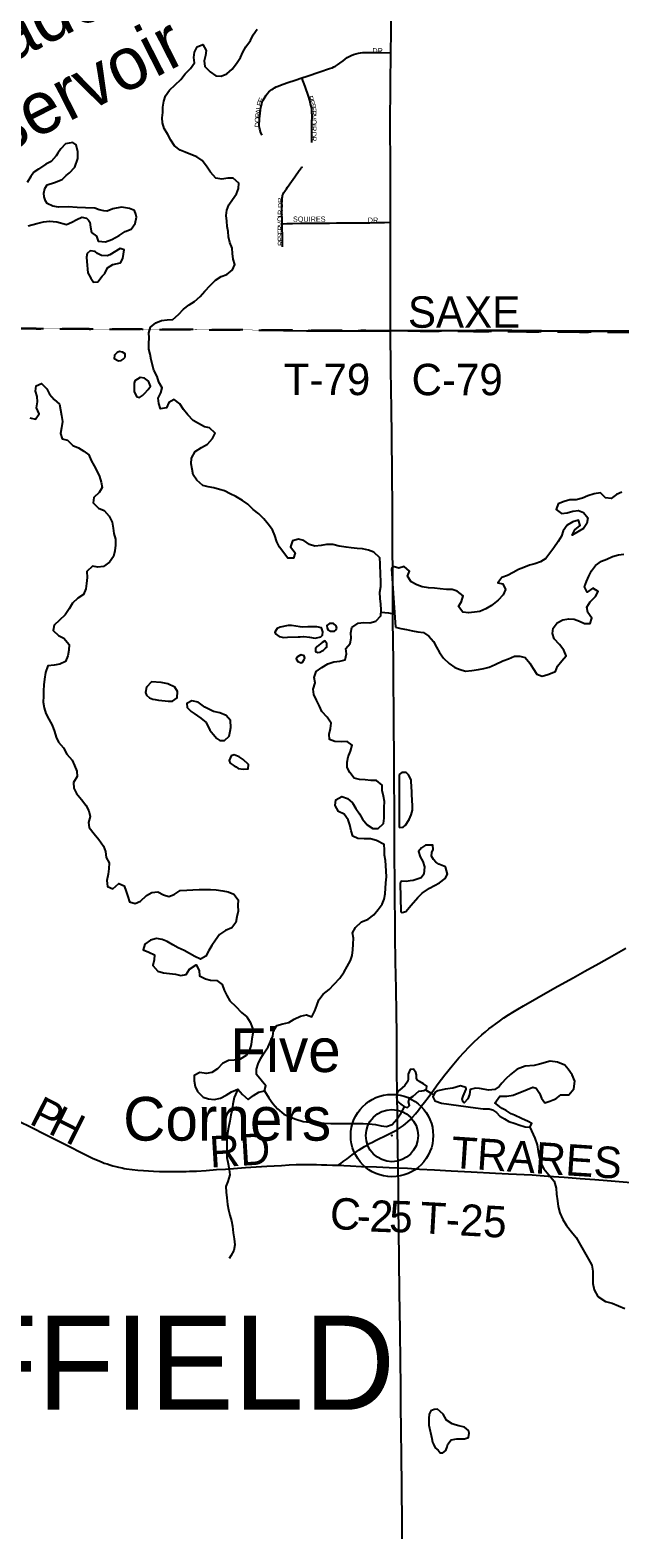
# Model space of a CAD drawing. Header units: feet. Extents: x 2113747 to 29971100, y 960708 to 6252803.
# Tile 15 of 225: x 2283070 to 2288691, y 1107212 to 1121601. Entities that reach past the tile are written whole.
import ezdxf

# ---------------------------------------------------------------- set-up
doc = ezdxf.new("R2010")
doc.units = ezdxf.units.FT
doc.header["$MEASUREMENT"] = 0
doc.linetypes.add('OhDOT_USTN3', pattern=[0.22, 0.165, -0.055])
for name, color, linetype in [('0_Xref', 7, 'Continuous'), ('GM_X_County_Road', 3, 'Continuous'), ('GM_X_County_Road_Text', 3, 'Continuous'), ('GM_X_Major_Lake', 5, 'Continuous'), ('GM_X_Major_Lake_Text', 5, 'Continuous'), ('GM_X_Minor_Lake', 5, 'Continuous'), ('GM_X_Minor_River', 5, 'Continuous'), ('GM_X_State_Route', 1, 'Continuous'), ('GM_X_Township', 7, 'OhDOT_USTN3'), ('GM_X_Township_Road', 4, 'Continuous'), ('GM_X_Township_Road_Text', 4, 'Continuous'), ('GM_X_Township_Subdivision', 4, 'Continuous'), ('GM_X_Township_Subdivision_Text', 4, 'Continuous'), ('GM_X_Township_Text', 7, 'Continuous'), ('GM_X_Unincorporated', 1, 'Continuous'), ('GM_X_Unincorporated_Location', 2, 'Continuous'), ('GM_X_Unincorporated_Text', 7, 'Continuous')]:
    doc.layers.add(name, color=color, linetype=linetype)
doc.styles.add('Styledgn030', font='dgn030.shx')
doc.styles.add('Styledgn031', font='dgn031.shx')

# ---------------------------------------------------------------- blocks, each defined once
blk = doc.blocks.new('Unicorp33')
at = {"layer": 'GM_X_Unincorporated'}
for radius in [393, 249]:
    blk.add_circle((0, 0), radius, dxfattribs=at)
blk = doc.blocks.new('POR')
at = {"layer": 'GM_X_County_Road', "flags": 128}
for points in [[(2286506, 1118734), (2286571, 1118734), (2286646, 1118734), (2286779, 1118734), (2286858, 1118734), (2286907, 1118734), (2286972, 1118734), (2287148, 1118736), (2287209, 1118736), (2287320, 1118737), (2287430, 1118737), (2287523, 1118737), (2287661, 1118737), (2287777, 1118736), (2287862, 1118735), (2287944, 1118734), (2287998, 1118733), (2288077, 1118733), (2288200, 1118732), (2288333, 1118732), (2288452, 1118733), (2288528, 1118733), (2288672, 1118733), (2288811, 1118733)], [(2286573, 1111110), (2286592, 1111121), (2286611, 1111134), (2286629, 1111147), (2286649, 1111163), (2286671, 1111182), (2286695, 1111205), (2286715, 1111226), (2286744, 1111259), (2286773, 1111295), (2286802, 1111334), (2286830, 1111371), (2286863, 1111416), (2286898, 1111462), (2286960, 1111547), (2287024, 1111630), (2287094, 1111717), (2287158, 1111792), (2287212, 1111852), (2287253, 1111895), (2287304, 1111946), (2287342, 1111982), (2287376, 1112012), (2287411, 1112042), (2287444, 1112069), (2287473, 1112091), (2287509, 1112117), (2287545, 1112144), (2287587, 1112174), (2287630, 1112202), (2287672, 1112229), (2287720, 1112258), (2287773, 1112290), (2287900, 1112363), (2288028, 1112436), (2288100, 1112476), (2288246, 1112557), (2288357, 1112619), (2288492, 1112694), (2288592, 1112751), (2288749, 1112839)], [(2282969, 1111186), (2283072, 1111135), (2283221, 1111059), (2283394, 1110972), (2283605, 1110865), (2283664, 1110836), (2283733, 1110806), (2283756, 1110796), (2283776, 1110789), (2283803, 1110780), (2283829, 1110771), (2283857, 1110764), (2283886, 1110755), (2283913, 1110749), (2283947, 1110742), (2283966, 1110738), (2283987, 1110734), (2284041, 1110728), (2284096, 1110722), (2284150, 1110717), (2284198, 1110714), (2284246, 1110712), (2284303, 1110709), (2284363, 1110708), (2284442, 1110707), (2284520, 1110708), (2284557, 1110708), (2284590, 1110710), (2284623, 1110711), (2284656, 1110713), (2284748, 1110719), (2284845, 1110726), (2284933, 1110732), (2285123, 1110745), (2285326, 1110758), (2285467, 1110767), (2285540, 1110771), (2285605, 1110774), (2285651, 1110776), (2285695, 1110776), (2285749, 1110776), (2285798, 1110775), (2285847, 1110773), (2285899, 1110772), (2285953, 1110770), (2286006, 1110768)], [(2286006, 1110768), (2286030, 1110786), (2286055, 1110804), (2286091, 1110830), (2286141, 1110868), (2286184, 1110898), (2286207, 1110914), (2286231, 1110930), (2286257, 1110946), (2286281, 1110960), (2286306, 1110975), (2286332, 1110989), (2286361, 1111005), (2286480, 1111062), (2286523, 1111083), (2286548, 1111096), (2286573, 1111110)], [(2286006, 1110768), (2286060, 1110765), (2286123, 1110762), (2286228, 1110757), (2286371, 1110752), (2286491, 1110747), (2286577, 1110744)]]:
    blk.add_lwpolyline(points, dxfattribs=at)
at = {"layer": 'GM_X_Major_Lake'}
for p, q in [((2283610, 1119392), (2283618, 1119286)), ((2283956, 1118461), (2283976, 1118481)), ((2284061, 1118233), (2284060, 1118183)), ((2286513, 1116459), (2286554, 1115904)), ((2285524, 1115808), (2285625, 1115810)), ((2285988, 1115877), (2285993, 1115895)), ((2285865, 1115685), (2285885, 1115704)), ((2285667, 1115571), (2285683, 1115594)), ((2284292, 1115206), (2284358, 1115200)), ((2284748, 1114994), (2284783, 1114922)), ((2285013, 1114580), (2285033, 1114570))]:
    blk.add_line(p, q, dxfattribs=at)
at = {"layer": 'GM_X_Major_Lake', "flags": 128}
for points in [[(2284898, 1120178), (2284840, 1120190), (2284790, 1120246), (2284750, 1120302), (2284708, 1120358), (2284658, 1120394), (2284602, 1120414), (2284548, 1120438), (2284498, 1120456), (2284445, 1120496), (2284409, 1120550), (2284381, 1120606), (2284347, 1120664), (2284331, 1120716), (2284327, 1120766), (2284333, 1120816), (2284333, 1120868), (2284344, 1120924), (2284360, 1120974), (2284398, 1121029), (2284452, 1121081), (2284506, 1121129), (2284548, 1121183), (2284598, 1121237), (2284636, 1121290), (2284631, 1121340), (2284637, 1121392), (2284663, 1121442), (2284715, 1121464), (2284749, 1121408), (2284741, 1121358), (2284728, 1121308), (2284734, 1121256), (2284784, 1121204), (2284840, 1121164), (2284892, 1121162), (2284944, 1121184), (2284996, 1121228), (2285038, 1121282), (2285074, 1121341), (2285097, 1121391), (2285127, 1121443), (2285171, 1121503), (2285197, 1121557), (2285233, 1121612)], [(2283051, 1119735), (2283133, 1119757), (2283197, 1119772), (2283255, 1119780), (2283325, 1119772), (2283417, 1119746), (2283467, 1119768), (2283513, 1119794), (2283563, 1119816), (2283607, 1119807), (2283627, 1119787), (2283639, 1119769), (2283645, 1119720), (2283655, 1119670), (2283703, 1119634), (2283719, 1119588), (2283789, 1119581), (2283847, 1119603), (2283917, 1119643), (2283975, 1119679), (2284031, 1119703), (2284069, 1119757), (2284083, 1119816), (2284077, 1119846), (2284063, 1119880), (2284015, 1119898), (2283941, 1119913), (2283857, 1119897), (2283803, 1119873), (2283773, 1119877), (2283727, 1119887), (2283687, 1119903), (2283597, 1119907), (2283519, 1119908), (2283431, 1119914), (2283339, 1119912), (2283287, 1119920), (2283233, 1119948), (2283217, 1119972), (2283202, 1120012), (2283200, 1120046), (2283208, 1120090), (2283230, 1120126), (2283302, 1120148), (2283374, 1120177), (2283412, 1120213), (2283444, 1120241), (2283494, 1120295), (2283524, 1120377), (2283523, 1120441), (2283509, 1120506), (2283477, 1120528), (2283405, 1120515), (2283363, 1120469), (2283333, 1120427), (2283316, 1120403), (2283270, 1120349), (2283218, 1120321), (2283150, 1120276), (2283104, 1120246), (2283076, 1120204), (2283042, 1120148)], [(2286131, 1116661), (2286081, 1116668), (2286015, 1116678), (2285956, 1116694), (2285896, 1116692), (2285844, 1116682), (2285785, 1116676), (2285734, 1116692), (2285678, 1116730), (2285628, 1116742), (2285570, 1116727), (2285553, 1116669), (2285597, 1116613), (2285581, 1116563), (2285527, 1116563), (2285447, 1116667), (2285420, 1116717), (2285402, 1116777), (2285380, 1116833), (2285340, 1116885), (2285298, 1116937), (2285248, 1116985), (2285196, 1117027), (2285146, 1117079), (2285093, 1117111), (2285029, 1117151), (2284975, 1117177), (2284923, 1117205), (2284873, 1117219), (2284821, 1117233), (2284767, 1117244), (2284717, 1117256), (2284659, 1117306), (2284623, 1117358), (2284613, 1117410), (2284605, 1117463), (2284608, 1117517), (2284642, 1117579), (2284704, 1117617), (2284760, 1117649), (2284808, 1117703), (2284832, 1117754), (2284780, 1117806), (2284730, 1117815), (2284674, 1117847), (2284622, 1117875), (2284573, 1117929), (2284531, 1117981), (2284495, 1118035), (2284443, 1118077), (2284391, 1118047), (2284369, 1117997), (2284313, 1117987), (2284295, 1118037), (2284291, 1118089), (2284315, 1118139), (2284329, 1118189), (2284295, 1118241), (2284281, 1118295), (2284250, 1118355), (2284222, 1118455), (2284212, 1118508), (2284202, 1118558), (2284200, 1118610), (2284204, 1118664), (2284202, 1118714), (2284217, 1118766), (2284269, 1118808), (2284323, 1118830), (2284377, 1118836), (2284431, 1118841), (2284483, 1118887), (2284531, 1118937), (2284585, 1118981), (2284637, 1119013), (2284691, 1119060), (2284735, 1119110), (2284785, 1119164), (2284838, 1119216), (2284890, 1119250), (2284946, 1119269), (2284998, 1119315), (2285020, 1119365), (2285006, 1119417), (2285000, 1119469), (2284996, 1119521), (2284972, 1119575), (2284961, 1119629), (2284957, 1119679), (2284949, 1119729), (2284943, 1119780), (2284937, 1119832), (2284943, 1119882), (2284963, 1119934), (2284999, 1119984), (2285037, 1120040), (2285056, 1120090), (2285060, 1120140), (2285006, 1120190), (2284954, 1120190), (2284898, 1120178)], [(2283618, 1119286), (2283648, 1119234), (2283674, 1119196), (2283714, 1119200), (2283756, 1119254), (2283780, 1119278), (2283808, 1119332), (2283856, 1119366), (2283932, 1119382), (2283954, 1119423), (2283966, 1119505), (2283928, 1119517), (2283830, 1119458), (2283802, 1119448), (2283748, 1119452), (2283712, 1119470), (2283690, 1119488), (2283642, 1119494), (2283612, 1119470), (2283608, 1119436), (2283610, 1119392)], [(2283065, 1117902), (2283119, 1117888), (2283155, 1117938), (2283131, 1117996), (2283139, 1118054), (2283135, 1118104), (2283121, 1118156), (2283127, 1118207), (2283179, 1118229), (2283229, 1118179), (2283253, 1118127), (2283299, 1118075), (2283349, 1118031), (2283369, 1117923), (2283377, 1117866), (2283368, 1117806), (2283360, 1117752), (2283374, 1117702), (2283424, 1117688), (2283476, 1117638), (2283530, 1117616), (2283580, 1117584), (2283630, 1117548), (2283650, 1117494), (2283681, 1117442), (2283707, 1117390)], [(2283976, 1118481), (2283976, 1118511), (2283950, 1118527), (2283922, 1118535), (2283898, 1118525), (2283872, 1118501), (2283870, 1118469), (2283912, 1118445), (2283936, 1118449), (2283956, 1118461)], [(2284060, 1118183), (2284061, 1118171), (2284061, 1118149), (2284087, 1118102), (2284111, 1118095), (2284139, 1118115), (2284161, 1118135), (2284193, 1118171), (2284217, 1118203), (2284199, 1118251), (2284161, 1118279), (2284119, 1118285), (2284067, 1118253), (2284061, 1118233)], [(2288712, 1117191), (2288660, 1117171), (2288608, 1117131), (2288556, 1117137), (2288506, 1117185), (2288448, 1117177), (2288388, 1117157), (2288336, 1117134), (2288276, 1117120), (2288216, 1117118), (2288160, 1117104), (2288104, 1117080), (2288086, 1117028), (2288136, 1116988), (2288190, 1116996), (2288244, 1117010), (2288296, 1117018), (2288346, 1116998), (2288386, 1116946), (2288376, 1116894), (2288344, 1116844), (2288292, 1116814), (2288238, 1116782), (2288262, 1116832), (2288314, 1116874), (2288298, 1116924), (2288244, 1116910), (2288190, 1116876), (2288152, 1116823), (2288134, 1116771), (2288103, 1116721), (2288063, 1116661), (2288023, 1116609), (2287987, 1116559), (2287935, 1116526), (2287881, 1116508), (2287829, 1116496), (2287777, 1116474), (2287725, 1116454), (2287673, 1116426), (2287619, 1116397), (2287567, 1116377), (2287527, 1116327), (2287577, 1116317), (2287600, 1116263), (2287578, 1116211), (2287532, 1116161), (2287468, 1116109), (2287414, 1116078), (2287358, 1116054), (2287306, 1116046), (2287250, 1116040), (2287196, 1116048), (2287152, 1116100), (2287182, 1116150), (2287198, 1116202), (2287142, 1116248), (2287092, 1116264), (2287040, 1116264), (2286978, 1116270)], [(2283707, 1117390), (2283731, 1117340), (2283747, 1117288), (2283755, 1117238), (2283727, 1117188), (2283675, 1117140), (2283669, 1117090), (2283721, 1117040), (2283776, 1117016), (2283824, 1116962), (2283850, 1116906), (2283860, 1116848), (2283868, 1116798), (2283882, 1116742), (2283884, 1116685), (2283878, 1116633), (2283865, 1116579), (2283827, 1116523), (2283769, 1116481), (2283715, 1116475), (2283665, 1116487), (2283609, 1116434), (2283613, 1116376), (2283605, 1116320), (2283599, 1116270), (2283577, 1116216), (2283525, 1116180), (2283474, 1116134), (2283440, 1116077), (2283404, 1116021), (2283350, 1115971), (2283298, 1115923), (2283290, 1115871), (2283340, 1115823), (2283390, 1115797), (2283441, 1115737), (2283437, 1115683), (2283427, 1115629), (2283405, 1115576), (2283351, 1115550), (2283297, 1115540), (2283239, 1115536), (2283215, 1115472), (2283207, 1115408), (2283199, 1115352), (2283198, 1115295), (2283196, 1115245), (2283194, 1115189), (2283202, 1115135), (2283218, 1115079), (2283248, 1115025), (2283280, 1114969), (2283300, 1114909), (2283317, 1114855), (2283341, 1114805), (2283387, 1114753), (2283419, 1114691), (2283469, 1114633), (2283493, 1114583), (2283513, 1114529), (2283519, 1114477), (2283484, 1114422), (2283486, 1114366), (2283512, 1114316), (2283558, 1114258), (2283600, 1114204), (2283628, 1114150), (2283640, 1114096), (2283627, 1114040), (2283631, 1113990), (2283679, 1113930), (2283723, 1113878), (2283767, 1113814), (2283787, 1113762), (2283795, 1113706), (2283823, 1113654), (2283818, 1113598), (2283812, 1113546), (2283800, 1113487), (2283806, 1113429), (2283858, 1113407), (2283914, 1113458), (2283966, 1113434), (2283986, 1113382), (2284000, 1113332), (2284018, 1113281), (2284070, 1113266), (2284122, 1113290), (2284178, 1113342), (2284230, 1113370), (2284286, 1113376), (2284340, 1113350), (2284390, 1113334), (2284442, 1113353), (2284498, 1113391), (2284562, 1113395), (2284620, 1113397), (2284680, 1113401), (2284734, 1113399), (2284790, 1113399), (2284842, 1113398)], [(2286554, 1115904), (2286604, 1115890), (2286658, 1115880), (2286714, 1115870), (2286767, 1115858), (2286819, 1115853), (2286869, 1115819), (2286915, 1115767), (2286945, 1115713), (2286971, 1115663), (2287011, 1115607), (2287065, 1115557), (2287119, 1115519), (2287169, 1115499), (2287221, 1115485), (2287279, 1115491), (2287343, 1115501), (2287395, 1115509), (2287447, 1115523), (2287503, 1115546), (2287575, 1115582), (2287631, 1115602), (2287687, 1115626), (2287739, 1115628), (2287789, 1115614), (2287833, 1115560), (2287865, 1115508), (2287900, 1115456), (2287950, 1115436), (2288004, 1115451), (2288079, 1115479), (2288097, 1115531), (2288137, 1115581), (2288181, 1115631), (2288159, 1115683), (2288115, 1115737), (2288065, 1115793), (2288051, 1115843), (2288057, 1115895), (2288094, 1115946), (2288148, 1115974), (2288204, 1115982), (2288256, 1115980), (2288306, 1115962), (2288356, 1115938), (2288408, 1115940), (2288424, 1115990), (2288388, 1116043), (2288378, 1116093), (2288408, 1116145), (2288458, 1116195), (2288486, 1116245), (2288434, 1116275), (2288380, 1116237), (2288356, 1116289), (2288374, 1116339), (2288395, 1116391), (2288421, 1116441), (2288461, 1116492), (2288517, 1116532), (2288569, 1116552), (2288623, 1116578), (2288679, 1116594), (2288731, 1116600)], [(2286237, 1113095), (2286291, 1113116), (2286345, 1113158), (2286387, 1113209), (2286426, 1113259), (2286446, 1113309), (2286454, 1113359), (2286462, 1113463), (2286466, 1113521), (2286464, 1113576), (2286462, 1113628), (2286458, 1113678), (2286447, 1113728), (2286449, 1113778), (2286443, 1113828), (2286371, 1113868), (2286315, 1113884), (2286255, 1113882), (2286195, 1113888), (2286145, 1113909), (2286129, 1113959), (2286117, 1114016), (2286101, 1114066), (2286064, 1114120), (2286010, 1114144), (2285978, 1114200), (2285984, 1114254), (2286040, 1114286), (2286094, 1114268), (2286144, 1114228), (2286176, 1114174), (2286210, 1114122), (2286237, 1114070), (2286283, 1114018), (2286335, 1113982), (2286387, 1113982), (2286439, 1114030), (2286445, 1114082), (2286444, 1114133), (2286446, 1114183), (2286448, 1114239), (2286438, 1114291), (2286426, 1114345), (2286424, 1114397), (2286372, 1114439), (2286316, 1114439), (2286262, 1114445), (2286210, 1114449), (2286158, 1114463), (2286116, 1114515), (2286091, 1114565), (2286091, 1114615), (2286101, 1114667), (2286123, 1114721), (2286141, 1114777), (2286091, 1114813), (2286037, 1114809), (2285975, 1114811), (2285923, 1114831), (2285919, 1114883), (2285933, 1114937), (2285938, 1114987), (2285902, 1115045), (2285850, 1115099), (2285828, 1115151), (2285798, 1115207), (2285774, 1115261), (2285768, 1115313), (2285786, 1115373), (2285777, 1115423), (2285797, 1115480), (2285851, 1115520), (2285909, 1115552), (2285965, 1115572), (2286021, 1115578), (2286073, 1115592), (2286087, 1115649), (2286079, 1115699), (2286121, 1115749), (2286131, 1115799), (2286126, 1115849), (2286136, 1115901), (2286196, 1115943), (2286248, 1115947), (2286308, 1115946), (2286364, 1115960), (2286412, 1116012), (2286416, 1116068), (2286412, 1116122), (2286406, 1116178), (2286404, 1116238), (2286413, 1116292), (2286413, 1116349), (2286411, 1116401), (2286407, 1116509), (2286403, 1116565), (2286345, 1116619), (2286295, 1116639), (2286239, 1116651), (2286187, 1116655), (2286131, 1116661)], [(2286978, 1116270), (2286924, 1116276), (2286866, 1116279), (2286808, 1116287), (2286757, 1116307), (2286703, 1116337), (2286667, 1116389), (2286687, 1116439), (2286635, 1116483), (2286583, 1116467), (2286529, 1116481), (2286513, 1116459)], [(2285625, 1115810), (2285643, 1115810), (2285679, 1115816), (2285733, 1115808), (2285787, 1115798), (2285841, 1115810), (2285857, 1115826), (2285860, 1115858), (2285848, 1115896), (2285802, 1115908), (2285750, 1115908), (2285718, 1115908), (2285668, 1115904), (2285644, 1115906), (2285562, 1115918), (2285530, 1115920), (2285452, 1115904), (2285424, 1115890), (2285402, 1115855), (2285410, 1115839), (2285443, 1115813), (2285489, 1115804), (2285524, 1115808)], [(2285993, 1115895), (2285988, 1115915), (2285960, 1115937), (2285922, 1115939), (2285898, 1115919), (2285900, 1115893), (2285910, 1115877), (2285934, 1115865), (2285970, 1115865), (2285988, 1115877)], [(2285885, 1115704), (2285897, 1115714), (2285899, 1115748), (2285879, 1115774), (2285855, 1115756), (2285807, 1115720), (2285789, 1115700), (2285789, 1115672), (2285813, 1115662), (2285831, 1115664), (2285853, 1115678), (2285865, 1115685)], [(2285683, 1115594), (2285687, 1115608), (2285681, 1115630), (2285651, 1115638), (2285617, 1115619), (2285607, 1115601), (2285623, 1115575), (2285653, 1115563), (2285667, 1115571)], [(2284358, 1115200), (2284386, 1115198), (2284426, 1115196), (2284470, 1115230), (2284474, 1115290), (2284450, 1115330), (2284383, 1115364), (2284317, 1115376), (2284225, 1115382), (2284178, 1115330), (2284170, 1115280), (2284178, 1115254), (2284206, 1115228), (2284238, 1115216), (2284260, 1115214), (2284292, 1115206)], [(2284783, 1114922), (2284815, 1114882), (2284849, 1114840), (2284879, 1114822), (2284921, 1114822), (2284967, 1114863), (2284977, 1114911), (2284982, 1114945), (2284978, 1115013), (2284938, 1115061), (2284878, 1115087), (2284818, 1115099), (2284734, 1115141), (2284672, 1115189), (2284610, 1115202), (2284564, 1115174), (2284566, 1115138), (2284604, 1115098), (2284632, 1115078), (2284698, 1115034), (2284748, 1114994)], [(2285033, 1114570), (2285051, 1114556), (2285101, 1114548), (2285147, 1114552), (2285151, 1114594), (2285099, 1114640), (2285063, 1114666), (2285013, 1114684), (2284985, 1114674), (2284967, 1114632), (2284975, 1114606), (2285013, 1114580)], [(2284842, 1113398), (2284906, 1113386), (2284958, 1113378), (2285012, 1113354), (2285052, 1113302), (2285050, 1113246), (2285051, 1113194), (2285039, 1113139), (2285031, 1113085), (2284993, 1113033), (2284931, 1113009), (2284875, 1112971), (2284837, 1112917), (2284803, 1112866), (2284773, 1112816), (2284745, 1112764), (2284692, 1112734), (2284639, 1112760), (2284589, 1112790), (2284537, 1112818), (2284481, 1112842), (2284429, 1112872), (2284377, 1112904), (2284327, 1112921), (2284273, 1112931), (2284217, 1112917), (2284163, 1112879), (2284147, 1112825), (2284201, 1112803), (2284255, 1112777), (2284252, 1112727), (2284240, 1112673), (2284288, 1112621), (2284342, 1112603), (2284398, 1112599), (2284454, 1112593), (2284506, 1112579), (2284558, 1112587), (2284588, 1112639), (2284652, 1112682), (2284680, 1112626), (2284684, 1112576), (2284740, 1112546), (2284790, 1112536), (2284850, 1112532), (2284900, 1112492), (2284920, 1112438), (2284946, 1112388), (2284972, 1112336), (2285029, 1112282), (2285083, 1112226), (2285135, 1112184), (2285167, 1112132), (2285189, 1112076), (2285193, 1112026), (2285183, 1111976), (2285175, 1111921), (2285162, 1111867), (2285130, 1111817), (2285072, 1111781), (2285014, 1111771), (2284960, 1111767), (2284904, 1111740), (2284854, 1111688), (2284802, 1111652), (2284748, 1111644), (2284686, 1111652), (2284632, 1111626), (2284634, 1111574), (2284642, 1111521), (2284664, 1111471), (2284719, 1111417), (2284771, 1111402), (2284823, 1111394), (2284883, 1111408), (2284939, 1111436), (2284990, 1111468), (2285048, 1111494), (2285095, 1111442), (2285147, 1111396), (2285199, 1111433), (2285250, 1111467), (2285304, 1111477), (2285316, 1111527), (2285228, 1111635), (2285226, 1111685), (2285242, 1111737), (2285270, 1111789), (2285302, 1111842), (2285337, 1111898), (2285361, 1111948), (2285383, 1112000), (2285391, 1112052), (2285421, 1112102), (2285479, 1112118), (2285535, 1112131), (2285587, 1112161), (2285647, 1112191), (2285705, 1112203), (2285755, 1112183), (2285783, 1112241)], [(2285783, 1112241), (2285803, 1112292), (2285823, 1112346), (2285862, 1112400), (2285920, 1112446), (2285968, 1112496), (2286022, 1112555), (2286062, 1112613), (2286092, 1112665), (2286124, 1112721), (2286140, 1112771), (2286145, 1112823), (2286149, 1112877), (2286151, 1112934), (2286143, 1112986), (2286171, 1113038), (2286229, 1113090), (2286237, 1113095)]]:
    blk.add_lwpolyline(points, dxfattribs=at)
at = {"layer": 'GM_X_Minor_Lake'}
for p, q in [((2286586, 1114498), (2286589, 1113993)), ((2286598, 1113460), (2286605, 1113187)), ((2286685, 1111404), (2286721, 1111426)), ((2286991, 1111362), (2287315, 1111315)), ((2286870, 1108288), (2286900, 1108160))]:
    blk.add_line(p, q, dxfattribs=at)
at = {"layer": 'GM_X_Minor_Lake', "flags": 128}
for points in [[(2286589, 1113993), (2286627, 1113995), (2286647, 1114013), (2286683, 1114069), (2286703, 1114113), (2286714, 1114157), (2286714, 1114189), (2286710, 1114261), (2286708, 1114297), (2286708, 1114344), (2286706, 1114368), (2286702, 1114448), (2286678, 1114494), (2286654, 1114518), (2286612, 1114518), (2286586, 1114498)], [(2286605, 1113187), (2286617, 1113179), (2286651, 1113191), (2286703, 1113251), (2286766, 1113324), (2286808, 1113364), (2286878, 1113414), (2286972, 1113464), (2287026, 1113505), (2287048, 1113547), (2287028, 1113615), (2286966, 1113643), (2286938, 1113661), (2286914, 1113685), (2286897, 1113719), (2286899, 1113753), (2286911, 1113781), (2286909, 1113823), (2286839, 1113823), (2286799, 1113797), (2286773, 1113761), (2286789, 1113712), (2286812, 1113668), (2286828, 1113616), (2286824, 1113546), (2286798, 1113512), (2286720, 1113486), (2286694, 1113482), (2286654, 1113476), (2286610, 1113478), (2286598, 1113460)], [(2287315, 1111315), (2287387, 1111305), (2287445, 1111305), (2287479, 1111297), (2287515, 1111273), (2287547, 1111235), (2287593, 1111211), (2287633, 1111184), (2287693, 1111168), (2287729, 1111154), (2287789, 1111134), (2287835, 1111130), (2287851, 1111168), (2287819, 1111184), (2287755, 1111214), (2287687, 1111246), (2287657, 1111260), (2287609, 1111292), (2287569, 1111310), (2287547, 1111324), (2287513, 1111354), (2287501, 1111362), (2287547, 1111426), (2287615, 1111428), (2287675, 1111436), (2287809, 1111490), (2287861, 1111513), (2287893, 1111503), (2287925, 1111455), (2287945, 1111409), (2287975, 1111363), (2288025, 1111381), (2288057, 1111391), (2288081, 1111403), (2288129, 1111441), (2288205, 1111441), (2288253, 1111496), (2288262, 1111570), (2288236, 1111630), (2288198, 1111684), (2288166, 1111722), (2288098, 1111752), (2288028, 1111762), (2287926, 1111733), (2287876, 1111721), (2287790, 1111713), (2287712, 1111685), (2287650, 1111634), (2287606, 1111594), (2287568, 1111550), (2287540, 1111518), (2287501, 1111492), (2287443, 1111486), (2287355, 1111501), (2287315, 1111503), (2287263, 1111491), (2287259, 1111443), (2287243, 1111401), (2287207, 1111365), (2287199, 1111373), (2287189, 1111399), (2287197, 1111427), (2287227, 1111493), (2287224, 1111511), (2287172, 1111525), (2287098, 1111505), (2287025, 1111493), (2286957, 1111479), (2286927, 1111462), (2286907, 1111422), (2286927, 1111382), (2286991, 1111362)], [(2286721, 1111426), (2286775, 1111474), (2286805, 1111478), (2286823, 1111480), (2286843, 1111490), (2286848, 1111498), (2286852, 1111522), (2286820, 1111546), (2286780, 1111568), (2286758, 1111584), (2286754, 1111598), (2286754, 1111632), (2286748, 1111654), (2286724, 1111684), (2286692, 1111682), (2286674, 1111638), (2286674, 1111594), (2286670, 1111570), (2286642, 1111528), (2286592, 1111486), (2286569, 1111458), (2286561, 1111416), (2286571, 1111375), (2286603, 1111350), (2286637, 1111326), (2286667, 1111318), (2286685, 1111338), (2286675, 1111374), (2286685, 1111404)], [(2286900, 1108160), (2286906, 1108124), (2286914, 1108106), (2286932, 1108070), (2286958, 1108048), (2286978, 1108024), (2287004, 1108022), (2287032, 1108044), (2287046, 1108082), (2287052, 1108106), (2287084, 1108148), (2287136, 1108158), (2287182, 1108156), (2287212, 1108157), (2287248, 1108169), (2287254, 1108211), (2287248, 1108237), (2287210, 1108267), (2287156, 1108281), (2287122, 1108289), (2287092, 1108299), (2287040, 1108334), (2287007, 1108391), (2286953, 1108439), (2286921, 1108438), (2286889, 1108424), (2286875, 1108392), (2286871, 1108350), (2286872, 1108310), (2286870, 1108288)]]:
    blk.add_lwpolyline(points, dxfattribs=at)
at = {"layer": 'GM_X_Minor_River', "flags": 128}
for points in [[(2286415, 1116048), (2286486, 1116040), (2286545, 1116026)], [(2285048, 1111494), (2285013, 1111416), (2285003, 1111350), (2284995, 1111300), (2284983, 1111246), (2284973, 1111188), (2284961, 1111129), (2284951, 1111073), (2284943, 1111021), (2284944, 1110899), (2284946, 1110841), (2284956, 1110781), (2284968, 1110729), (2284974, 1110675), (2284954, 1110614), (2284936, 1110564), (2284939, 1110510), (2284943, 1110456), (2284951, 1110394), (2284961, 1110344), (2284973, 1110292), (2284989, 1110236), (2284997, 1110186), (2285005, 1110124), (2285014, 1110065), (2285020, 1110009), (2285010, 1109955), (2284984, 1109903), (2284968, 1109877)], [(2285304, 1111477), (2285345, 1111413), (2285383, 1111357), (2285427, 1111305), (2285489, 1111257), (2285545, 1111229), (2285603, 1111209), (2285671, 1111187), (2285735, 1111179), (2285813, 1111171), (2285873, 1111170), (2285937, 1111168), (2285989, 1111166), (2286117, 1111166), (2286245, 1111166), (2286297, 1111164), (2286363, 1111157), (2286415, 1111143), (2286467, 1111137), (2286521, 1111157), (2286565, 1111207), (2286605, 1111263), (2286637, 1111326)], [(2286838, 1111488), (2286885, 1111460), (2286916, 1111441)], [(2287835, 1111130), (2287882, 1111028), (2287902, 1110962), (2287914, 1110900), (2287922, 1110849), (2287938, 1110791), (2287968, 1110733), (2288016, 1110675), (2288065, 1110615), (2288085, 1110549), (2288089, 1110491), (2288097, 1110429), (2288105, 1110375), (2288119, 1110313), (2288147, 1110251), (2288183, 1110193), (2288232, 1110131), (2288276, 1110077), (2288316, 1110005), (2288356, 1109937), (2288394, 1109873), (2288424, 1109815), (2288434, 1109756), (2288433, 1109698), (2288435, 1109638), (2288447, 1109578), (2288483, 1109516), (2288555, 1109468), (2288617, 1109452), (2288679, 1109426), (2288739, 1109400)]]:
    blk.add_lwpolyline(points, dxfattribs=at)
at = {"layer": 'GM_X_State_Route', "flags": 128}
blk.add_lwpolyline([(2286617, 1107204), (2286617, 1107359), (2286612, 1107685), (2286609, 1108014), (2286607, 1108217), (2286605, 1108494), (2286603, 1108680), (2286601, 1108881), (2286597, 1109195), (2286592, 1109558), (2286587, 1109864), (2286584, 1110150), (2286582, 1110356), (2286581, 1110559), (2286577, 1110744), (2286575, 1110920), (2286573, 1111110), (2286571, 1111259), (2286569, 1111428), (2286566, 1111702), (2286564, 1112025), (2286561, 1112220), (2286558, 1112456), (2286553, 1112710), (2286550, 1112959), (2286546, 1113447), (2286544, 1113748), (2286542, 1114066), (2286539, 1114547), (2286537, 1115087), (2286533, 1115392), (2286532, 1115579), (2286528, 1115964), (2286527, 1116331), (2286525, 1116752), (2286523, 1117051), (2286520, 1117356), (2286517, 1117729), (2286513, 1117988), (2286508, 1118357), (2286506, 1118734), (2286504, 1119218), (2286504, 1119608), (2286505, 1119768), (2286505, 1119877), (2286506, 1120068), (2286505, 1120261), (2286505, 1120363), (2286503, 1120638), (2286504, 1121139), (2286507, 1121332), (2286508, 1121386), (2286510, 1121581), (2286515, 1121870)], dxfattribs=at)
at = {"layer": 'GM_X_Township', "flags": 128}
for points in [[(2273707, 1144117), (2274451, 1144100), (2275848, 1144130), (2275977, 1144134), (2276352, 1144118), (2276673, 1144104), (2278962, 1144111), (2282224, 1144168), (2282616, 1144160), (2282946, 1144163), (2283046, 1144164), (2284147, 1144164), (2284989, 1144172), (2286547, 1144191), (2290241, 1144201), (2292293, 1144206), (2295498, 1144177), (2297667, 1144176), (2299033, 1144176), (2299034, 1144014), (2299048, 1140868), (2299048, 1140750), (2299048, 1140210), (2299046, 1140060), (2299044, 1139886), (2299058, 1135395), (2299058, 1135376), (2299059, 1134619), (2299063, 1131449), (2299075, 1121792), (2299080, 1118654), (2298613, 1118657), (2291694, 1118700), (2291590, 1118700), (2286495, 1118732), (2284462, 1118744), (2279390, 1118776), (2279102, 1118777), (2278181, 1118783), (2278095, 1118774), (2278026, 1118784), (2276682, 1118792), (2275473, 1118800), (2273939, 1118799), (2273877, 1118817), (2273859, 1119170), (2273866, 1121327), (2273809, 1124393), (2273800, 1125028), (2273794, 1125938), (2273794, 1126045), (2273791, 1126395), (2273784, 1127599), (2273782, 1127896), (2273782, 1128013), (2273776, 1128908), (2273762, 1131307), (2273735, 1134958), (2273727, 1137672), (2273708, 1143906), (2273707, 1144117)], [(2273939, 1118799), (2275473, 1118800), (2276682, 1118792), (2278026, 1118784), (2278095, 1118774), (2278181, 1118783), (2279102, 1118777), (2279390, 1118776), (2284462, 1118744), (2286495, 1118732), (2291590, 1118700), (2291694, 1118700), (2298613, 1118657), (2299080, 1118654), (2299073, 1112956), (2299072, 1110035), (2299092, 1106995), (2299110, 1104924), (2299110, 1104784), (2299121, 1100750), (2299131, 1096372), (2299145, 1090827), (2298147, 1090820), (2294565, 1090800), (2294190, 1090795), (2291695, 1090779), (2287536, 1090733), (2283974, 1090692), (2281184, 1090660), (2280571, 1090646), (2279737, 1090638), (2276111, 1090564), (2275965, 1090561), (2275354, 1090544), (2275300, 1090545), (2274067, 1090515), (2274049, 1092053), (2274045, 1093010), (2274019, 1094549), (2274003, 1096382), (2273944, 1101977), (2273923, 1103969), (2273928, 1105260), (2273895, 1107881), (2273890, 1108659), (2273892, 1109492), (2273890, 1109708), (2273889, 1109866), (2273885, 1110318), (2273884, 1110420), (2273881, 1110748), (2273878, 1111173), (2273872, 1111794), (2273868, 1112294), (2273861, 1113069), (2273860, 1113281), (2273857, 1113575), (2273857, 1113636), (2273852, 1114201), (2273851, 1114281), (2273848, 1114656), (2273845, 1115019), (2273878, 1116829), (2273877, 1118817), (2273939, 1118799)]]:
    blk.add_lwpolyline(points, dxfattribs=at)
at = {"layer": 'GM_X_Township_Road', "flags": 128}
for points in [[(2285485, 1118735), (2285574, 1118734), (2285705, 1118732), (2285752, 1118732), (2285884, 1118732), (2285958, 1118732), (2286059, 1118733), (2286158, 1118733), (2286227, 1118733), (2286314, 1118733), (2286434, 1118733), (2286506, 1118734)], [(2286577, 1110744), (2286668, 1110739), (2286783, 1110732), (2286926, 1110724), (2287084, 1110715), (2287274, 1110705), (2287507, 1110692), (2287631, 1110686), (2287856, 1110675), (2288007, 1110665), (2288160, 1110654), (2288312, 1110643), (2288453, 1110633), (2288570, 1110623), (2288685, 1110612), (2288872, 1110596)]]:
    blk.add_lwpolyline(points, dxfattribs=at)
at = {"layer": 'GM_X_Township_Subdivision', "flags": 128}
for points in [[(2285661, 1121147), (2285710, 1121163), (2285830, 1121203), (2285924, 1121235), (2285948, 1121243), (2285965, 1121250), (2285980, 1121259), (2286000, 1121270), (2286022, 1121285), (2286054, 1121310), (2286074, 1121325), (2286093, 1121339), (2286112, 1121350), (2286130, 1121359), (2286152, 1121368), (2286176, 1121376), (2286199, 1121381), (2286218, 1121385), (2286237, 1121387), (2286271, 1121389), (2286321, 1121389), (2286410, 1121387), (2286508, 1121386)], [(2285281, 1120598), (2285270, 1120622), (2285259, 1120657), (2285255, 1120673), (2285254, 1120690), (2285254, 1120711), (2285255, 1120730), (2285256, 1120750), (2285260, 1120789), (2285261, 1120805), (2285266, 1120840), (2285269, 1120863), (2285274, 1120885), (2285277, 1120900), (2285281, 1120913), (2285290, 1120933), (2285309, 1120966), (2285320, 1120982), (2285329, 1120995), (2285345, 1121013), (2285362, 1121027), (2285373, 1121035), (2285385, 1121043), (2285400, 1121052), (2285414, 1121059), (2285433, 1121067), (2285456, 1121076), (2285482, 1121086), (2285527, 1121102), (2285595, 1121125), (2285661, 1121147)], [(2285754, 1120530), (2285754, 1120569), (2285755, 1120628), (2285756, 1120676), (2285756, 1120718), (2285757, 1120782), (2285756, 1120821), (2285754, 1120848), (2285749, 1120876), (2285743, 1120899), (2285735, 1120931), (2285722, 1120970), (2285691, 1121065), (2285661, 1121147)], [(2285473, 1119754), (2285472, 1119773), (2285471, 1119797), (2285470, 1119840), (2285470, 1119884), (2285470, 1119935), (2285471, 1119990), (2285472, 1120002), (2285474, 1120012), (2285476, 1120022), (2285481, 1120036), (2285489, 1120052), (2285496, 1120064), (2285504, 1120075), (2285512, 1120087), (2285523, 1120103), (2285562, 1120157), (2285594, 1120201), (2285635, 1120261), (2285650, 1120281), (2285656, 1120288), (2285661, 1120293), (2285667, 1120298)], [(2285473, 1119754), (2285480, 1119754), (2285518, 1119756), (2285570, 1119757), (2285658, 1119758), (2285736, 1119759), (2285806, 1119759), (2285924, 1119760), (2285991, 1119761), (2286057, 1119761), (2286138, 1119762), (2286224, 1119762), (2286309, 1119764), (2286373, 1119765), (2286449, 1119767), (2286505, 1119768)], [(2285476, 1119535), (2285475, 1119562), (2285474, 1119616), (2285474, 1119658), (2285473, 1119694), (2285473, 1119729), (2285473, 1119754)]]:
    blk.add_lwpolyline(points, dxfattribs=at)
at = {"layer": 'GM_X_Unincorporated_Location'}
blk.add_point((2286519, 1111051), dxfattribs=at)
at = {"color": 7, "linetype": 'Continuous', "lineweight": 0}
blk.add_blockref('Unicorp33', (2286519, 1111051), dxfattribs=at)
at = {"layer": 'GM_X_County_Road_Text', "char_height": 300, "attachment_point": 7, "line_spacing_factor": 0.8, "style": 'Styledgn030'}
for s, insert, rotation in [('{\\Fdgn000|c0;\\C256;SAXE}', (2286671, 1118757), 0), ('{\\Fdgn000|c0;\\C256;C-79}', (2286706, 1118113), 0), ('{\\Fdgn000|c0;\\C256;P}', (2283049, 1111169), 333.2868), ('{\\Fdgn000|c0;\\C256;H}', (2283229, 1111078), 333.2834), ('{\\Fdgn000|c0;\\C256;RD}', (2284788, 1110745), 3.4227), ('{\\Fdgn000|c0;\\C256;C}', (2285918, 1110161), 355.5735), ('{\\Fdgn000|c0;\\C256;2}', (2286302, 1110136), 357.6533), ('{\\Fdgn000|c0;\\C256;5}', (2286488, 1110128), 357.7273), ('{\\Fdgn000|c0;\\C256;-}', (2286178, 1110141), 357.4973)]:
    blk.add_mtext(s, dxfattribs=dict(at, insert=insert, rotation=rotation))
at = {"layer": 'GM_X_Major_Lake_Text', "char_height": 500.18, "attachment_point": 4, "line_spacing_factor": 0.8, "style": 'Styledgn031'}
for s, insert, rotation in [('{\\Fdgn000|c0;\\C256;Mogadore}', (2281623, 1120841), 26.9735), ('{\\Fdgn000|c0;\\C256;Reservoir}', (2281928, 1120235), 26.9733)]:
    blk.add_mtext(s, dxfattribs=dict(at, insert=insert, rotation=rotation))
at = {"layer": 'GM_X_Township_Road_Text', "char_height": 300, "attachment_point": 7, "line_spacing_factor": 0.8, "style": 'Styledgn030'}
for s, insert, rotation in [('{\\Fdgn000|c0;\\C256;T-79}', (2285487, 1118114), 0), ('{\\Fdgn000|c0;\\C256;TRARES}', (2287077, 1110740), 356.2448), ('{\\Fdgn000|c0;\\C256;T-25}', (2286781, 1110116), 356.8202)]:
    blk.add_mtext(s, dxfattribs=dict(at, insert=insert, rotation=rotation))
at = {"layer": 'GM_X_Township_Subdivision_Text', "char_height": 50, "attachment_point": 7, "line_spacing_factor": 0.8, "style": 'Styledgn030'}
for s, insert, rotation in [('{\\Fdgn000|c0;\\C256;DR}', (2286332, 1121380), 0), ('{\\Fdgn000|c0;\\C256;E}', (2285285, 1120902), 67.3612), ('{\\Fdgn000|c0;\\C256;R}', (2285714, 1120967), 286.3224), ('{\\Fdgn000|c0;\\C256;A}', (2285267, 1120798), 83.2518), ('{\\Fdgn000|c0;\\C256;L}', (2285272, 1120841), 81.7192), ('{\\Fdgn000|c0;\\C256;E}', (2285276, 1120871), 73.5781), ('{\\Fdgn000|c0;\\C256;E}', (2285725, 1120929), 286.3094), ('{\\Fdgn000|c0;\\C256;S}', (2285735, 1120895), 286.2231), ('{\\Fdgn000|c0;\\C256;E}', (2285744, 1120865), 278.0605), ('{\\Fdgn000|c0;\\C256;R}', (2285748, 1120834), 270.4858), ('{\\Fdgn000|c0;\\C256;O}', (2285261, 1120717), 87.8797), ('{\\Fdgn000|c0;\\C256;D}', (2285261, 1120674), 89.847), ('{\\Fdgn000|c0;\\C256;R}', (2285263, 1120759), 83.9414), ('{\\Fdgn000|c0;\\C256;O}', (2285749, 1120751), 269.9928), ('{\\Fdgn000|c0;\\C256;V}', (2285749, 1120795), 270), ('{\\Fdgn000|c0;\\C256;I}', (2285749, 1120707), 270), ('{\\Fdgn000|c0;\\C256;R}', (2285749, 1120685), 269.994), ('{\\Fdgn000|c0;\\C256;D}', (2285749, 1120632), 269.9928), ('{\\Fdgn000|c0;\\C256;R}', (2285749, 1120588), 269.994), ('{\\Fdgn000|c0;\\C256;DR}', (2285481, 1119904), 90), ('{\\Fdgn000|c0;\\C256;O}', (2285477, 1119771), 88.3166), ('{\\Fdgn000|c0;\\C256;I}', (2285479, 1119814), 87.7268), ('{\\Fdgn000|c0;\\C256;R}', (2285479, 1119836), 87.7162), ('{\\Fdgn000|c0;\\C256;SQUIRES}', (2285575, 1119759), 0), ('{\\Fdgn000|c0;\\C256;DR}', (2286288, 1119763), 0), ('{\\Fdgn000|c0;\\C256;V}', (2285478, 1119728), 90.6121), ('{\\Fdgn000|c0;\\C256;R}', (2285479, 1119688), 91.0983), ('{\\Fdgn000|c0;\\C256;S}', (2285480, 1119618), 91.0928), ('{\\Fdgn000|c0;\\C256;E}', (2285479, 1119653), 91.0655), ('{\\Fdgn000|c0;\\C256;E}', (2285481, 1119583), 91.0996), ('{\\Fdgn000|c0;\\C256;R}', (2285481, 1119543), 91.0686)]:
    blk.add_mtext(s, dxfattribs=dict(at, insert=insert, rotation=rotation))
at = {"layer": 'GM_X_Township_Text', "insert": (2280731, 1108421), "char_height": 900, "attachment_point": 7, "rotation": 0, "line_spacing_factor": 0.8, "style": 'Styledgn031'}
blk.add_mtext('{\\Fdgn000|c0;\\C256;SUFFIELD}', dxfattribs=at)
at = {"layer": 'GM_X_Unincorporated_Text', "char_height": 417, "attachment_point": 7, "rotation": 0, "line_spacing_factor": 0.8, "style": 'Styledgn030'}
for s, insert in [('{\\Fdgn000|c0;\\C256;Five}', (2284977, 1111652)), ('{\\Fdgn000|c0;\\C256;Corners}', (2283956, 1110997))]:
    blk.add_mtext(s, dxfattribs=dict(at, insert=insert))

msp = doc.modelspace()

# ---------------------------------------------------------------- block references
at = {"layer": '0_Xref'}
msp.add_blockref('POR', (0, 0), dxfattribs=at)

doc.saveas('drawing.dxf')
